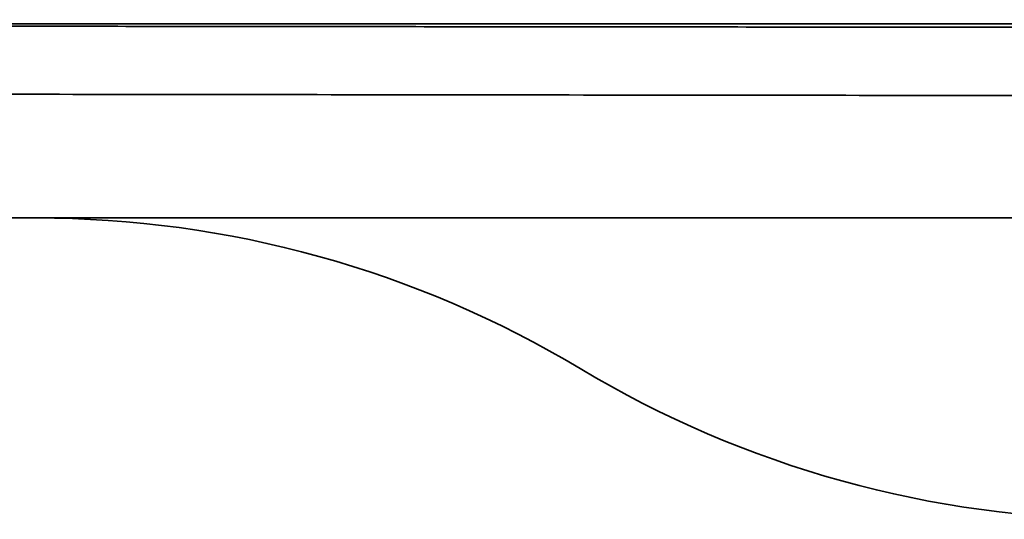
# Model space of a CAD drawing. Header units: millimetres. Extents: x -53858 to 733, y -20463 to 1307.
# Tile 134 of 256: x -51915.684 to -51915.032, y -15909.132 to -15908.801. Entities that reach past the tile are written whole.
import ezdxf

# ---------------------------------------------------------------- set-up
doc = ezdxf.new("R2010")
doc.units = ezdxf.units.MM
doc.layers.add('_HVAC_urzadzenia', color=251, linetype='Continuous', lineweight=35)

# ---------------------------------------------------------------- blocks, each defined once
blk = doc.blocks.new('A$C41852E73')
at = {"linetype": 'Continuous'}
blk.add_line((50.57888, 5.89214), (37.79629, 5.89214), dxfattribs=at)
at = {"linetype": 'Continuous', "extrusion": (0, 0, -1)}
blk.add_arc((-39.00443, 5.19327), 0.69887, 90, 121.00272, dxfattribs=at)
at = {"linetype": 'Continuous'}
blk.add_arc((39.72438, 6.39133), 0.69887, 238.99728, 270, dxfattribs=at)
for points, knots in [([(36.27785, 6.02353), (36.39379, 6.02313), (36.53761, 6.0228), (37.1347, 6.02173), (37.7147, 6.02114), (39.11566, 6.02057), (39.8919, 6.02056), (40.75656, 6.02163)], [0, 0, 0, 0, 0.171761, 0.171761, 0.600269, 0.600269, 1, 1, 1, 1]), ([(36.28527, 6.0232), (36.29637, 6.02317), (36.32928, 6.02309), (36.38709, 6.02296), (36.46091, 6.0228), (36.53983, 6.02263), (36.62383, 6.02247), (36.71284, 6.0223), (36.80681, 6.02213), (36.9057, 6.02196), (37.00944, 6.02179), (37.11797, 6.02161), (37.23123, 6.02144), (37.34915, 6.02126), (37.47166, 6.02108), (37.59869, 6.0209), (37.73017, 6.02072), (37.86601, 6.02054), (38.00615, 6.02036), (38.15049, 6.02018), (38.29895, 6.01999), (38.45145, 6.01981), (38.60789, 6.01963), (38.76818, 6.01944), (38.93224, 6.01926), (39.09995, 6.01908), (39.27123, 6.01889), (39.44597, 6.01871), (39.62407, 6.01853), (39.80543, 6.01835), (39.98993, 6.01816), (40.17748, 6.01798), (40.36796, 6.0178), (40.55786, 6.01763), (40.69262, 6.0175), (40.76256, 6.01744), (40.77019, 6.01743)], [0, 0, 0, 0, 0.016148, 0.046838, 0.077527, 0.108215, 0.138902, 0.169589, 0.200274, 0.23096, 0.261645, 0.29233, 0.323014, 0.353699, 0.384383, 0.415067, 0.445751, 0.476435, 0.507119, 0.537803, 0.568486, 0.59917, 0.629854, 0.660537, 0.691221, 0.721904, 0.752588, 0.783271, 0.813955, 0.844638, 0.875321, 0.906005, 0.936688, 0.967371, 0.99644, 1, 1, 1, 1]), ([(36.9408, 5.97884), (36.94364, 5.97881), (36.95268, 5.97872), (36.97108, 5.97857), (36.99839, 5.9784), (37.03098, 5.97822), (37.06888, 5.97804), (37.11209, 5.97786), (37.16058, 5.97768), (37.21435, 5.9775), (37.27334, 5.97732), (37.33754, 5.97713), (37.40689, 5.97694), (37.48136, 5.97675), (37.56089, 5.97657), (37.64544, 5.97637), (37.73494, 5.97618), (37.82935, 5.97599), (37.92859, 5.9758), (38.03261, 5.97561), (38.14134, 5.97541), (38.2547, 5.97522), (38.37262, 5.97503), (38.49502, 5.97483), (38.62182, 5.97464), (38.75295, 5.97445), (38.88831, 5.97425), (39.02781, 5.97406), (39.17136, 5.97387), (39.31887, 5.97368), (39.46525, 5.97349), (39.56341, 5.97338), (39.61045, 5.97332)], [0, 0, 0, 0, 0.017863, 0.052346, 0.086558, 0.120637, 0.154658, 0.18865, 0.222625, 0.256589, 0.290548, 0.324501, 0.358452, 0.392401, 0.426348, 0.460293, 0.494238, 0.528182, 0.562125, 0.596068, 0.630011, 0.663953, 0.697895, 0.731837, 0.765779, 0.79972, 0.833661, 0.867603, 0.901544, 0.935485, 0.969426, 1, 1, 1, 1]), ([(39.61045, 5.97332), (39.63778, 5.97329), (39.71751, 5.97319), (39.85183, 5.97303), (40.01484, 5.97284), (40.18126, 5.97265), (40.35096, 5.97246), (40.52385, 5.97227), (40.6998, 5.97207), (40.87869, 5.97188), (41.06042, 5.97169), (41.24485, 5.97149), (41.43187, 5.9713), (41.62134, 5.9711), (41.81316, 5.97091), (42.00718, 5.97072), (42.20327, 5.97052), (42.40132, 5.97033), (42.60119, 5.97014), (42.80274, 5.96994), (43.00584, 5.96975), (43.21035, 5.96956), (43.41615, 5.96938), (43.62308, 5.96919), (43.83103, 5.969), (44.03984, 5.96882), (44.24938, 5.96864), (44.45951, 5.96845), (44.67009, 5.96828), (44.88099, 5.9681), (45.08835, 5.96793), (45.2436, 5.9678), (45.32846, 5.96773), (45.34668, 5.96772)], [0, 0, 0, 0, 0.0177, 0.051332, 0.084966, 0.118599, 0.152232, 0.185865, 0.219498, 0.253131, 0.286765, 0.320398, 0.354031, 0.387664, 0.421297, 0.45493, 0.488563, 0.522196, 0.555829, 0.589462, 0.623095, 0.656728, 0.690361, 0.723994, 0.757627, 0.79126, 0.824893, 0.858526, 0.892159, 0.925792, 0.959425, 0.991289, 1, 1, 1, 1])]:
    blk.add_open_spline(points, degree=3, knots=knots, dxfattribs=at)

msp = doc.modelspace()

# ---------------------------------------------------------------- block references
at = {"layer": '_HVAC_urzadzenia'}
msp.add_blockref('A$C41852E73', (-51954.67751, -15914.82437), dxfattribs=at)

doc.saveas('drawing.dxf')
